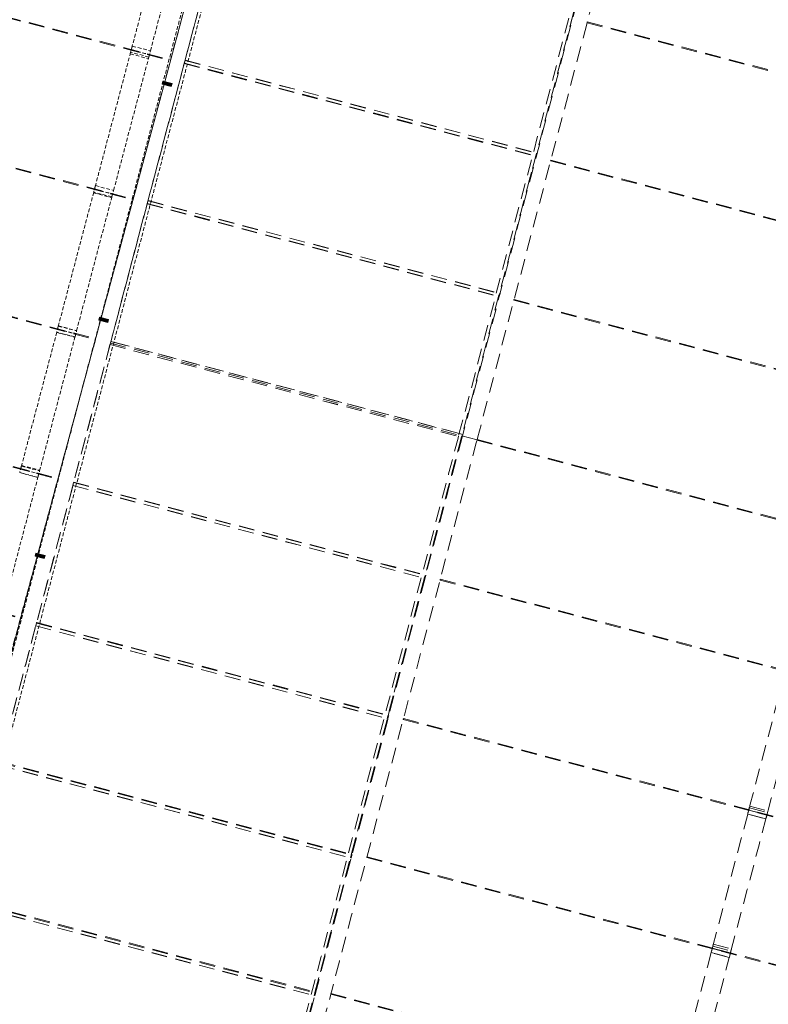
# Model space of a CAD drawing. Header units: millimetres. Extents: x -176817 to 18864955, y -12996033 to 201123.
# Tile 111 of 256: x 186578 to 198524, y -49966 to -34254. Entities that reach past the tile are written whole.
import ezdxf

# ---------------------------------------------------------------- set-up
doc = ezdxf.new("R2010")
doc.units = ezdxf.units.MM
doc.header["$MEASUREMENT"] = 0
for name, pattern in [('Krawędzie ukryte', [170, 120, -50]), ('Przerywana długa', [390, 250, -140]), ('Przerywana gęsta', [90, 60, -30])]:
    doc.linetypes.add(name, pattern=pattern)
doc.layers.add('823-IST- Hala E - belki', color=7, linetype='Continuous')
doc.layers.add('823-IST- Hala E - struktury warstwowe', color=7, linetype='Continuous')

# ---------------------------------------------------------------- blocks, each defined once
blk = doc.blocks.new('Kształt_3_2')
at = {"layer": '823-IST- Hala E - belki', "color": 254, "linetype": 'Przerywana długa', "lineweight": 0, "true_color": 0xcccccc, "flags": 128}
blk.add_lwpolyline([(198506, -22434), (198498, -22461), (198475, -22551), (198450, -22645), (198424, -22744), (198397, -22847), (198264, -23352), (198145, -23800), (198036, -24214), (197944, -24562), (197843, -24945), (197736, -25352), (197601, -25861), (197440, -26474), (197240, -27231), (196964, -28275), (196841, -28741), (196615, -29598), (196462, -30181), (196171, -31280), (196044, -31764), (195925, -32213), (195693, -33094), (195512, -33780), (195313, -34535), (195162, -35107), (194986, -35773), (194851, -36286), (194682, -36926), (194585, -37294), (194472, -37719), (194294, -38394), (194130, -39015), (193983, -39575), (193858, -40048), (193682, -40714), (193635, -40894), (193587, -41075), (193411, -41741), (193287, -42213), (193139, -42773), (192975, -43394), (192797, -44069), (192685, -44494), (192587, -44862), (192419, -45502), (192283, -46015), (192108, -46681), (191956, -47253), (191757, -48008), (191576, -48694), (191344, -49575), (191225, -50024), (191098, -50508), (190808, -51608), (190654, -52190), (190428, -53047), (190305, -53513), (190029, -54557), (189830, -55314), (189668, -55927), (189533, -56436), (189426, -56843), (189325, -57226), (189233, -57574), (189124, -57988), (189006, -58436), (188872, -58941), (188845, -59044), (188819, -59143), (188794, -59237), (188771, -59327), (188763, -59354)], dxfattribs=at)
blk = doc.blocks.new('Kształt_11_2')
at = {"layer": '823-IST- Hala E - belki', "color": 254, "linetype": 'Przerywana długa', "lineweight": 0, "true_color": 0xcccccc, "flags": 128}
for points in [[(191541, -49807), (191542, -49805)], [(191541, -49807), (208655, -54323)], [(191542, -49805), (191543, -49801)], [(191543, -49801), (191544, -49797)], [(191544, -49797), (191544, -49795)], [(191544, -49795), (208658, -54311)], [(208655, -54323), (208656, -54321)], [(208656, -54321), (208657, -54317)], [(208657, -54317), (208658, -54313)], [(208658, -54313), (208658, -54311)]]:
    blk.add_lwpolyline(points, dxfattribs=at)
blk = doc.blocks.new('Kształt_12_2')
at = {"layer": '823-IST- Hala E - belki', "color": 254, "linetype": 'Przerywana długa', "lineweight": 0, "true_color": 0xcccccc, "flags": 128}
for points in [[(192117, -47624), (192118, -47620)], [(192117, -47626), (192117, -47624)], [(192117, -47626), (209231, -52142)], [(192118, -47620), (192119, -47616)], [(192119, -47616), (192120, -47614)], [(192120, -47614), (209234, -52130)], [(209231, -52140), (209233, -52136)], [(209231, -52142), (209231, -52140)], [(209233, -52136), (209234, -52132)], [(209234, -52132), (209234, -52130)]]:
    blk.add_lwpolyline(points, dxfattribs=at)
blk = doc.blocks.new('Kształt_13_2')
at = {"layer": '823-IST- Hala E - belki', "color": 254, "linetype": 'Przerywana długa', "lineweight": 0, "true_color": 0xcccccc, "flags": 128}
for points in [[(192701, -45413), (192702, -45409)], [(192702, -45409), (192702, -45407)], [(192702, -45407), (209816, -49923)], [(192699, -45419), (192700, -45417)], [(192699, -45419), (209813, -49935)], [(192700, -45417), (192701, -45413)], [(209813, -49935), (209814, -49933)], [(209814, -49933), (209815, -49929)], [(209815, -49929), (209816, -49925)], [(209816, -49925), (209816, -49923)]]:
    blk.add_lwpolyline(points, dxfattribs=at)
blk = doc.blocks.new('Kształt_14_2')
at = {"layer": '823-IST- Hala E - belki', "color": 254, "linetype": 'Przerywana długa', "lineweight": 0, "true_color": 0xcccccc, "flags": 128}
for points in [[(195633, -34300), (195634, -34296)], [(195633, -34302), (195633, -34300)], [(195633, -34302), (212747, -38818)], [(195634, -34296), (195635, -34292)], [(195635, -34292), (195636, -34290)], [(195636, -34290), (212750, -38806)], [(212748, -38812), (212749, -38808)], [(212749, -38808), (212750, -38806)], [(212747, -38816), (212748, -38812)], [(212747, -38818), (212747, -38816)]]:
    blk.add_lwpolyline(points, dxfattribs=at)
blk = doc.blocks.new('Kształt_18_2')
at = {"layer": '823-IST- Hala E - belki', "color": 254, "linetype": 'Przerywana długa', "lineweight": 0, "true_color": 0xcccccc, "flags": 128}
for points in [[(193286, -43194), (193287, -43190)], [(193286, -43196), (193286, -43194)], [(193286, -43196), (210400, -47712)], [(193287, -43190), (193288, -43186)], [(193288, -43186), (193289, -43184)], [(193289, -43184), (210403, -47700)], [(210400, -47710), (210402, -47706)], [(210400, -47712), (210400, -47710)], [(210402, -47706), (210403, -47702)], [(210403, -47702), (210403, -47700)]]:
    blk.add_lwpolyline(points, dxfattribs=at)
blk = doc.blocks.new('Kształt_19_2')
at = {"layer": '823-IST- Hala E - belki', "color": 254, "linetype": 'Przerywana długa', "lineweight": 0, "true_color": 0xcccccc, "flags": 128}
for points in [[(193875, -40962), (193876, -40958)], [(193875, -40964), (193875, -40962)], [(193875, -40964), (210989, -45480)], [(193876, -40958), (193877, -40954)], [(193877, -40954), (193878, -40952)], [(193878, -40952), (210992, -45468)], [(210990, -45474), (210989, -45478)], [(210989, -45480), (210989, -45478)], [(210990, -45474), (210992, -45470)], [(210992, -45470), (210992, -45468)]]:
    blk.add_lwpolyline(points, dxfattribs=at)
blk = doc.blocks.new('Kształt_20_2')
at = {"layer": '823-IST- Hala E - belki', "color": 254, "linetype": 'Przerywana długa', "lineweight": 0, "true_color": 0xcccccc, "flags": 128}
for points in [[(194464, -38730), (194465, -38726)], [(194464, -38732), (194464, -38730)], [(194464, -38732), (211578, -43248)], [(194465, -38726), (194466, -38722)], [(194466, -38722), (194467, -38720)], [(194467, -38720), (211581, -43236)], [(211578, -43246), (211579, -43242)], [(211578, -43248), (211578, -43246)], [(211579, -43242), (211580, -43238)], [(211580, -43238), (211581, -43236)]]:
    blk.add_lwpolyline(points, dxfattribs=at)
blk = doc.blocks.new('Kształt_21_2')
at = {"layer": '823-IST- Hala E - belki', "color": 254, "linetype": 'Przerywana długa', "lineweight": 0, "true_color": 0xcccccc, "flags": 128}
for points in [[(195050, -36508), (195051, -36507)], [(195050, -36508), (212165, -41024)], [(195051, -36507), (195052, -36503)], [(195052, -36503), (195053, -36499)], [(195053, -36499), (195053, -36497)], [(195053, -36497), (212168, -41013)], [(212165, -41023), (212166, -41019)], [(212165, -41024), (212165, -41023)], [(212166, -41019), (212167, -41015)], [(212167, -41015), (212168, -41013)]]:
    blk.add_lwpolyline(points, dxfattribs=at)
blk = doc.blocks.new('Kształt_218_2')
at = {"layer": '823-IST- Hala E - belki', "color": 254, "linetype": 'Przerywana długa', "lineweight": 0, "true_color": 0xcccccc, "flags": 128}
for points in [[(185681, -48302), (185669, -48349)], [(185669, -48349), (191287, -49831)], [(185684, -48290), (185682, -48301), (185681, -48302)], [(185684, -48290), (191302, -49772)], [(191299, -49784), (191287, -49831)], [(191302, -49772), (191299, -49783), (191299, -49784)]]:
    blk.add_lwpolyline(points, dxfattribs=at)
blk = doc.blocks.new('Kształt_220_2')
at = {"layer": '823-IST- Hala E - belki', "color": 254, "linetype": 'Przerywana długa', "lineweight": 0, "true_color": 0xcccccc, "flags": 128}
for points in [[(186261, -46103), (186249, -46151)], [(186249, -46151), (191867, -47633)], [(186264, -46094), (186262, -46102), (186261, -46103)], [(186264, -46094), (191882, -47577)], [(191879, -47585), (191867, -47633)], [(191882, -47577), (191879, -47585), (191879, -47585)]]:
    blk.add_lwpolyline(points, dxfattribs=at)
blk = doc.blocks.new('Kształt_221_2')
at = {"layer": '823-IST- Hala E - belki', "color": 254, "linetype": 'Przerywana długa', "lineweight": 0, "true_color": 0xcccccc, "flags": 128}
for points in [[(186848, -43880), (186835, -43929)], [(186835, -43929), (192453, -45411)], [(186850, -43875), (186848, -43880), (186848, -43880)], [(186850, -43875), (192467, -45357)], [(192466, -45363), (192453, -45411)], [(192467, -45357), (192466, -45362), (192466, -45363)]]:
    blk.add_lwpolyline(points, dxfattribs=at)
blk = doc.blocks.new('Kształt_222_2')
at = {"layer": '823-IST- Hala E - belki', "color": 254, "linetype": 'Przerywana długa', "lineweight": 0, "true_color": 0xcccccc, "flags": 128}
for points in [[(187439, -41639), (187427, -41688)], [(187440, -41636), (187440, -41639), (187439, -41639)], [(187440, -41636), (193058, -43118)], [(187427, -41688), (193044, -43170)], [(193057, -43121), (193044, -43170)], [(193058, -43118), (193057, -43121), (193057, -43121)]]:
    blk.add_lwpolyline(points, dxfattribs=at)
blk = doc.blocks.new('Kształt_223_2')
at = {"layer": '823-IST- Hala E - belki', "color": 254, "linetype": 'Przerywana długa', "lineweight": 0, "true_color": 0xcccccc, "flags": 128}
for points in [[(188033, -39389), (188020, -39438)], [(188020, -39438), (193638, -40920)], [(188033, -39389), (188081, -39402)], [(188081, -39402), (193593, -40856)], [(193651, -40872), (193593, -40856)], [(193651, -40872), (193638, -40920)]]:
    blk.add_lwpolyline(points, dxfattribs=at)
blk = doc.blocks.new('Kształt_224_2')
at = {"layer": '823-IST- Hala E - belki', "color": 254, "linetype": 'Przerywana długa', "lineweight": 0, "true_color": 0xcccccc, "flags": 128}
for points in [[(188614, -37190), (188613, -37190), (188613, -37193)], [(188613, -37193), (194230, -38675)], [(188626, -37141), (188614, -37190)], [(188626, -37141), (194244, -38623)], [(194244, -38623), (194231, -38672)], [(194231, -38672), (194231, -38672), (194230, -38675)]]:
    blk.add_lwpolyline(points, dxfattribs=at)
blk = doc.blocks.new('Kształt_225_2')
at = {"layer": '823-IST- Hala E - belki', "color": 254, "linetype": 'Przerywana długa', "lineweight": 0, "true_color": 0xcccccc, "flags": 128}
for points in [[(189205, -34948), (189205, -34949), (189203, -34954)], [(189203, -34954), (194821, -36436)], [(189218, -34900), (189205, -34948)], [(189218, -34900), (194835, -36382)], [(194823, -36430), (194823, -36431), (194821, -36436)], [(194835, -36382), (194823, -36430)]]:
    blk.add_lwpolyline(points, dxfattribs=at)
blk = doc.blocks.new('Kształt_243_2')
at = {"layer": '823-IST- Hala E - belki', "color": 254, "linetype": 'Przerywana długa', "lineweight": 0, "true_color": 0xcccccc, "flags": 128}
for points in [[(189217, -34903), (189206, -34946)], [(189206, -34946), (189211, -34926)], [(189206, -34946), (189206, -34946)], [(189206, -34946), (194814, -36426)], [(189217, -34903), (194825, -36383)], [(194814, -36426), (194825, -36383)], [(194814, -36426), (194819, -36405)], [(194814, -36426), (194814, -36426)]]:
    blk.add_lwpolyline(points, dxfattribs=at)
blk = doc.blocks.new('Kształt_244_2')
at = {"layer": '823-IST- Hala E - belki', "color": 254, "linetype": 'Przerywana długa', "lineweight": 0, "true_color": 0xcccccc, "flags": 128}
for points in [[(188626, -37144), (188614, -37187)], [(188614, -37187), (188614, -37187)], [(188614, -37187), (194222, -38667)], [(188626, -37144), (194234, -38624)], [(194222, -38667), (194234, -38624)], [(194222, -38667), (194222, -38667)]]:
    blk.add_lwpolyline(points, dxfattribs=at)
blk = doc.blocks.new('Kształt_245_2')
at = {"layer": '823-IST- Hala E - belki', "color": 254, "linetype": 'Przerywana długa', "lineweight": 0, "true_color": 0xcccccc, "flags": 128}
for points in [[(192940, -20793), (192930, -20830), (192771, -21433), (192574, -22182), (192345, -23050), (192084, -24037), (191526, -26152), (190961, -28295), (190392, -30450), (189808, -32662), (189218, -34898), (188623, -37152), (188026, -39414)], [(198558, -22275), (198548, -22313), (198389, -22915), (198191, -23664), (197962, -24533), (197702, -25519), (197144, -27634), (196578, -29777), (196010, -31933), (195426, -34144), (194836, -36381), (194241, -38634), (193644, -40897)], [(198506, -22434), (198498, -22461), (198475, -22551), (198450, -22645), (198424, -22744), (198397, -22847), (198264, -23352), (198145, -23800), (198036, -24214), (197944, -24562), (197843, -24945), (197736, -25352), (197601, -25861), (197440, -26474), (197240, -27231), (196964, -28275), (196841, -28741), (196615, -29598), (196462, -30181), (196171, -31280), (196044, -31764), (195925, -32213), (195693, -33094), (195512, -33780), (195313, -34535), (195162, -35107), (194986, -35773), (194851, -36286), (194682, -36926), (194585, -37294), (194472, -37719), (194294, -38394), (194130, -39015), (193983, -39575), (193858, -40048), (193682, -40714), (193635, -40894)], [(195162, -35107), (195399, -34206)], [(189218, -34900), (194826, -36380)], [(189218, -34900), (194826, -36380)], [(194860, -36288), (194836, -36381)], [(194682, -36926), (194813, -36428)], [(188626, -37141), (194234, -38621)], [(188626, -37141), (194234, -38621)], [(188026, -39414), (193644, -40897)], [(188033, -39389), (193641, -40869)]]:
    blk.add_lwpolyline(points, dxfattribs=at)
blk = doc.blocks.new('Kształt_247_2')
at = {"layer": '823-IST- Hala E - belki', "color": 254, "linetype": 'Przerywana długa', "lineweight": 0, "true_color": 0xcccccc, "flags": 128}
for points in [[(187439, -41641), (187427, -41685)], [(187427, -41685), (193035, -43165)], [(187439, -41641), (187439, -41641)], [(187439, -41641), (193047, -43121)], [(193035, -43165), (193047, -43121)], [(193047, -43121), (193047, -43121)]]:
    blk.add_lwpolyline(points, dxfattribs=at)
blk = doc.blocks.new('Kształt_248_2')
at = {"layer": '823-IST- Hala E - belki', "color": 254, "linetype": 'Przerywana długa', "lineweight": 0, "true_color": 0xcccccc, "flags": 128}
for points in [[(186847, -43883), (186836, -43926)], [(186836, -43926), (192444, -45406)], [(186842, -43903), (186847, -43883)], [(186847, -43882), (186847, -43883)], [(186847, -43882), (192456, -45362)], [(192444, -45406), (192455, -45362)], [(192450, -45383), (192455, -45362)], [(192455, -45362), (192456, -45362)]]:
    blk.add_lwpolyline(points, dxfattribs=at)
blk = doc.blocks.new('Kształt_249_2')
at = {"layer": '823-IST- Hala E - belki', "color": 254, "linetype": 'Przerywana długa', "lineweight": 0, "true_color": 0xcccccc, "flags": 128}
for points in [[(186261, -46105), (186250, -46148)], [(186250, -46148), (191858, -47628)], [(186255, -46126), (186261, -46105)], [(186261, -46105), (186261, -46105)], [(186261, -46105), (191869, -47585)], [(191858, -47628), (191869, -47585)], [(191863, -47606), (191869, -47585)], [(191869, -47585), (191869, -47585)]]:
    blk.add_lwpolyline(points, dxfattribs=at)
blk = doc.blocks.new('Kształt_250_2')
at = {"layer": '823-IST- Hala E - belki', "color": 254, "linetype": 'Przerywana długa', "lineweight": 0, "true_color": 0xcccccc, "flags": 128}
for points in [[(185681, -48303), (185670, -48346)], [(185670, -48346), (191278, -49825)], [(185675, -48324), (185681, -48303)], [(185681, -48303), (185681, -48303)], [(185681, -48303), (191289, -49783)], [(191278, -49825), (191289, -49783)], [(191283, -49804), (191289, -49783)], [(191289, -49783), (191289, -49783)]]:
    blk.add_lwpolyline(points, dxfattribs=at)
blk = doc.blocks.new('Kształt_255_2')
at = {"layer": '823-IST- Hala E - belki', "color": 254, "linetype": 'Przerywana długa', "lineweight": 0, "true_color": 0xcccccc, "flags": 128}
for points in [[(188026, -39414), (187430, -41677), (186835, -43930), (186245, -46167), (185661, -48378), (185092, -50534), (184527, -52677), (183969, -54792), (183708, -55778), (183479, -56647), (183282, -57396), (183123, -57998), (183113, -58036)], [(188020, -39438), (193628, -40918)], [(188026, -39414), (193644, -40897)], [(193644, -40897), (193047, -43159), (192453, -45413), (191862, -47649), (191279, -49861), (190710, -52016), (190145, -54159), (189586, -56274), (189326, -57261), (189097, -58129), (188899, -58878), (188740, -59481), (188730, -59518)], [(193635, -40894), (193587, -41075), (193411, -41741), (193287, -42213), (193139, -42773), (192975, -43394), (192797, -44069), (192685, -44494), (192587, -44862), (192419, -45502), (192283, -46015), (192108, -46681), (191956, -47253), (191757, -48008), (191576, -48694), (191344, -49575), (191225, -50024), (191098, -50508), (190808, -51608), (190654, -52190), (190428, -53047), (190305, -53513), (190029, -54557), (189830, -55314), (189668, -55927), (189533, -56436), (189426, -56843), (189325, -57226), (189233, -57574), (189124, -57988), (189006, -58436), (188872, -58941), (188845, -59044), (188819, -59143), (188794, -59237), (188771, -59327), (188763, -59354)], [(187427, -41687), (193035, -43167)], [(187427, -41688), (193035, -43167)], [(186835, -43928), (192443, -45408)], [(186835, -43929), (192443, -45408)], [(192456, -45360), (192587, -44862)], [(192453, -45413), (192428, -45505)], [(186249, -46150), (191857, -47630)], [(186249, -46151), (191857, -47631)], [(191870, -47582), (192108, -46681)], [(191862, -47649), (191767, -48010)], [(185669, -48348), (191277, -49828)], [(185669, -48349), (191277, -49829)], [(191290, -49780), (191576, -48694)], [(191279, -49861), (191235, -50027), (191107, -50511)]]:
    blk.add_lwpolyline(points, dxfattribs=at)
blk = doc.blocks.new('Kształt_397_2')
at = {"layer": '823-IST- Hala E - belki', "color": 254, "linetype": 'Przerywana długa', "lineweight": 0, "true_color": 0xcccccc, "flags": 128}
for points in [[(188643, -59615), (188668, -59520), (188714, -59347), (188750, -59208), (188794, -59042), (188880, -58715), (188963, -58402), (189057, -58046), (189166, -57633), (189255, -57295), (189370, -56859), (189513, -56317), (189658, -55767), (189790, -55269), (189957, -54634), (190166, -53842), (190342, -53176), (190587, -52247), (190774, -51537), (190962, -50827), (191176, -50014), (191391, -49201), (191580, -48483), (191790, -47689), (191994, -46915), (192217, -46070), (192427, -45273), (192625, -44523), (192822, -43779), (193031, -42987), (193215, -42289), (193423, -41500), (193573, -40930), (193586, -40881)], [(188933, -59692), (188958, -59597), (189004, -59423), (189040, -59285), (189084, -59119), (189170, -58792), (189253, -58479), (189347, -58122), (189456, -57709), (189545, -57371), (189660, -56936), (189803, -56394), (189948, -55844), (190080, -55345), (190247, -54710), (190456, -53918), (190632, -53252), (190877, -52324), (191064, -51614), (191252, -50904), (191466, -50090), (191681, -49277), (191870, -48560), (192080, -47766), (192284, -46991), (192507, -46147), (192717, -45350), (192915, -44600), (193112, -43855), (193321, -43063), (193505, -42365), (193713, -41577), (193863, -41006), (193876, -40958)], [(193876, -40958), (193586, -40881)]]:
    blk.add_lwpolyline(points, dxfattribs=at)
blk = doc.blocks.new('Kształt_398_2')
at = {"layer": '823-IST- Hala E - belki', "color": 254, "linetype": 'Przerywana długa', "lineweight": 0, "true_color": 0xcccccc, "flags": 128}
for points in [[(193586, -40881), (193599, -40833), (193750, -40262), (193958, -39474), (194142, -38776), (194351, -37984), (194547, -37240), (194745, -36490), (194955, -35692), (195178, -34848), (195383, -34073), (195592, -33279), (195781, -32562), (195996, -31749), (196211, -30935), (196398, -30226), (196585, -29515), (196830, -28587), (197006, -27921), (197215, -27129), (197383, -26494), (197514, -25995), (197659, -25445), (197802, -24903), (197917, -24468), (198006, -24130), (198115, -23717), (198210, -23360), (198292, -23047), (198378, -22721), (198422, -22554), (198459, -22416), (198505, -22242), (198530, -22147)], [(193876, -40958), (193889, -40909), (194040, -40339), (194248, -39550), (194432, -38852), (194641, -38060), (194837, -37316), (195035, -36566), (195246, -35769), (195468, -34925), (195673, -34150), (195882, -33356), (196072, -32638), (196286, -31826), (196501, -31012), (196688, -30302), (196875, -29592), (197120, -28664), (197296, -27997), (197505, -27205), (197673, -26570), (197804, -26072), (197949, -25522), (198092, -24980), (198207, -24544), (198297, -24207), (198406, -23794), (198500, -23437), (198582, -23124), (198668, -22797), (198712, -22631), (198749, -22492), (198795, -22319), (198820, -22224)], [(193876, -40958), (193586, -40881)]]:
    blk.add_lwpolyline(points, dxfattribs=at)
blk = doc.blocks.new('Kształt_400_2')
at = {"layer": '823-IST- Hala E - belki', "color": 254, "linetype": 'Przerywana długa', "lineweight": 0, "true_color": 0xcccccc, "flags": 128}
blk.add_lwpolyline([(192896, -20962), (192890, -20982), (192867, -21071), (192842, -21165), (192816, -21264), (192789, -21367), (192655, -21872), (192537, -22320), (192428, -22734), (192336, -23082), (192235, -23465), (192128, -23872), (191993, -24382), (191832, -24994), (191632, -25751), (191356, -26795), (191233, -27261), (191007, -28118), (190854, -28701), (190563, -29800), (190436, -30284), (190317, -30733), (190085, -31614), (189904, -32301), (189705, -33055), (189554, -33627), (189378, -34294), (189243, -34806), (189074, -35446), (188977, -35814), (188864, -36240), (188686, -36914), (188522, -37535), (188375, -38095), (188250, -38568), (188074, -39234), (188026, -39414), (187979, -39595), (187803, -40261), (187678, -40733), (187531, -41293), (187367, -41915), (187189, -42589), (187076, -43015), (186979, -43382), (186810, -44023), (186675, -44535), (186499, -45201), (186348, -45774), (186149, -46528), (185968, -47215), (185736, -48096), (185617, -48545), (185490, -49028), (185199, -50128), (185046, -50710), (184820, -51568), (184697, -52034), (184421, -53077), (184221, -53834), (184060, -54447), (183925, -54956), (183818, -55363), (183717, -55747), (183625, -56094), (183516, -56509), (183398, -56957), (183264, -57462), (183237, -57565), (183211, -57663), (183186, -57757), (183163, -57847), (183157, -57867)], dxfattribs=at)
blk = doc.blocks.new('Kształt_406_2')
at = {"layer": '823-IST- Hala E - belki', "color": 254, "linetype": 'Przerywana długa', "lineweight": 0, "true_color": 0xcccccc, "flags": 128}
for points in [[(182578, -33215), (182577, -33217)], [(182577, -33217), (188959, -34901)], [(182579, -33211), (182578, -33215)], [(182580, -33207), (182579, -33211)], [(182580, -33205), (182580, -33207)], [(182580, -33205), (188962, -34889)], [(188959, -34899), (188960, -34895)], [(188959, -34901), (188959, -34899)], [(188960, -34895), (188961, -34891)], [(188961, -34891), (188962, -34889)]]:
    blk.add_lwpolyline(points, dxfattribs=at)
blk = doc.blocks.new('Kształt_407_2')
at = {"layer": '823-IST- Hala E - belki', "color": 254, "linetype": 'Przerywana długa', "lineweight": 0, "true_color": 0xcccccc, "flags": 128}
for points in [[(181992, -35435), (181991, -35439)], [(181991, -35439), (181991, -35441)], [(181991, -35441), (188372, -37124)], [(181993, -35431), (181992, -35435)], [(181994, -35429), (181993, -35431)], [(181994, -35429), (188375, -37113)], [(188372, -37124), (188373, -37123)], [(188373, -37123), (188374, -37119)], [(188374, -37119), (188375, -37115)], [(188375, -37115), (188375, -37113)]]:
    blk.add_lwpolyline(points, dxfattribs=at)
blk = doc.blocks.new('Kształt_408_2')
at = {"layer": '823-IST- Hala E - belki', "color": 254, "linetype": 'Przerywana długa', "lineweight": 0, "true_color": 0xcccccc, "flags": 128}
for points in [[(181403, -37667), (181402, -37671)], [(181402, -37671), (181402, -37672)], [(181402, -37672), (187783, -39356)], [(181404, -37662), (181403, -37667)], [(181405, -37661), (181404, -37662)], [(181405, -37661), (187786, -39345)], [(187783, -39356), (187784, -39355)], [(187785, -39351), (187784, -39355)], [(187785, -39351), (187786, -39346)], [(187786, -39346), (187786, -39345)]]:
    blk.add_lwpolyline(points, dxfattribs=at)
blk = doc.blocks.new('Kształt_409_2')
at = {"layer": '823-IST- Hala E - belki', "color": 254, "linetype": 'Przerywana długa', "lineweight": 0, "true_color": 0xcccccc, "flags": 128}
for points in [[(180814, -39898), (180813, -39903)], [(180813, -39903), (180813, -39904)], [(180813, -39904), (187194, -41588)], [(180815, -39894), (180814, -39898)], [(180816, -39893), (180815, -39894)], [(180816, -39893), (187197, -41577)], [(187194, -41588), (187195, -41586)], [(187195, -41586), (187196, -41582)], [(187196, -41582), (187197, -41578)], [(187197, -41578), (187197, -41577)]]:
    blk.add_lwpolyline(points, dxfattribs=at)
blk = doc.blocks.new('Kształt_410_2')
at = {"layer": '823-IST- Hala E - belki', "color": 254, "linetype": 'Przerywana długa', "lineweight": 0, "true_color": 0xcccccc, "flags": 128}
for points in [[(180228, -42122), (180226, -42126)], [(180226, -42126), (180226, -42128)], [(180226, -42128), (186608, -43812)], [(180229, -42118), (180228, -42122)], [(180229, -42116), (180229, -42118)], [(180229, -42116), (186611, -43800)], [(186608, -43810), (186609, -43806)], [(186608, -43812), (186608, -43810)], [(186609, -43806), (186610, -43802)], [(186610, -43802), (186611, -43800)]]:
    blk.add_lwpolyline(points, dxfattribs=at)
blk = doc.blocks.new('Kształt_418_2')
at = {"layer": '823-IST- Hala E - belki', "color": 254, "linetype": 'Przerywana gęsta', "lineweight": 0, "true_color": 0xcccccc, "flags": 128}
for points in [[(182841, -58085), (182866, -57990), (182912, -57816), (182949, -57677), (182993, -57511), (183079, -57184), (183161, -56872), (183256, -56515), (183365, -56102), (183454, -55764), (183569, -55329), (183712, -54787), (183857, -54237), (183988, -53738), (184156, -53103), (184365, -52311), (184541, -51645), (184786, -50716), (184973, -50006), (185160, -49296), (185375, -48483), (185589, -47670), (185779, -46952), (185988, -46159), (186193, -45384), (186416, -44539), (186626, -43742), (186824, -42992), (187020, -42248), (187229, -41456), (187413, -40758), (187621, -39969), (187772, -39399), (187785, -39351), (187798, -39302), (187948, -38732), (188156, -37943), (188340, -37245), (188549, -36453), (188746, -35709), (188944, -34959), (189154, -34162), (189377, -33317), (189581, -32542), (189791, -31749), (189980, -31031), (190195, -30218), (190409, -29405), (190597, -28695), (190784, -27985), (191029, -27056), (191205, -26390), (191414, -25598), (191581, -24963), (191713, -24464), (191858, -23914), (192001, -23373), (192116, -22937), (192205, -22599), (192314, -22186), (192408, -21829), (192491, -21517), (192577, -21190), (192621, -21024), (192657, -20885), (192703, -20712), (192728, -20617)], [(183131, -58161), (183156, -58066), (183202, -57892), (183239, -57754), (183283, -57588), (183369, -57261), (183451, -56948), (183546, -56591), (183655, -56178), (183744, -55841), (183859, -55405), (184002, -54863), (184147, -54313), (184278, -53814), (184446, -53179), (184655, -52387), (184831, -51721), (185076, -50793), (185263, -50083), (185450, -49373), (185665, -48559), (185880, -47747), (186069, -47029), (186278, -46235), (186483, -45460), (186706, -44616), (186916, -43819), (187114, -43069), (187310, -42325), (187519, -41533), (187703, -40834), (187912, -40046), (188062, -39475), (188075, -39427), (188088, -39379), (188238, -38808), (188446, -38020), (188630, -37322), (188839, -36530), (189036, -35785), (189234, -35035), (189444, -34238), (189667, -33394), (189871, -32619), (190081, -31825), (190270, -31108), (190485, -30295), (190699, -29481), (190887, -28771), (191074, -28061), (191319, -27133), (191495, -26467), (191704, -25675), (191871, -25040), (192003, -24541), (192148, -23991), (192291, -23449), (192406, -23014), (192495, -22676), (192604, -22263), (192698, -21906), (192781, -21593), (192867, -21266), (192911, -21100), (192947, -20962), (192993, -20788), (193018, -20693)]]:
    blk.add_lwpolyline(points, dxfattribs=at)
blk = doc.blocks.new('Kształt_436_2')
at = {"layer": '823-IST- Hala E - belki', "color": 254, "linetype": 'Przerywana długa', "lineweight": 0, "true_color": 0xcccccc, "flags": 128}
for points in [[(197630, -49074), (197629, -49075)], [(197629, -49075), (197629, -49076)], [(197629, -49076), (197919, -49153)], [(197630, -49072), (197630, -49073)], [(197630, -49072), (197920, -49149)], [(197630, -49073), (197630, -49074)], [(197919, -49152), (197920, -49151)], [(197919, -49153), (197919, -49152)], [(197920, -49151), (197920, -49149)], [(197920, -49149), (197920, -49149)]]:
    blk.add_lwpolyline(points, dxfattribs=at)
blk = doc.blocks.new('Kształt_437_2')
at = {"layer": '823-IST- Hala E - belki', "color": 254, "linetype": 'Przerywana długa', "lineweight": 0, "true_color": 0xcccccc, "flags": 128}
for points in [[(198212, -46869), (198211, -46869)], [(198211, -46869), (198502, -46946)], [(198212, -46866), (198212, -46867)], [(198212, -46866), (198212, -46866)], [(198212, -46866), (198503, -46942)], [(198212, -46867), (198212, -46869)], [(198502, -46943), (198503, -46942)], [(198502, -46944), (198502, -46943)], [(198502, -46945), (198502, -46944)], [(198502, -46946), (198502, -46945)]]:
    blk.add_lwpolyline(points, dxfattribs=at)
blk = doc.blocks.new('Kształt_446_2')
at = {"layer": '823-IST- Hala E - belki', "color": 254, "linetype": 'Przerywana długa', "lineweight": 0, "true_color": 0xcccccc, "flags": 128}
for points in [[(197647, -49007), (197639, -49038), (197639, -49041)], [(197647, -49007), (197937, -49084)], [(197639, -49041), (197637, -49045), (197613, -49136), (197612, -49140)], [(197612, -49140), (197612, -49141)], [(197612, -49141), (197902, -49218)], [(197902, -49217), (197903, -49213), (197927, -49122), (197929, -49117)], [(197929, -49117), (197929, -49115), (197937, -49084)], [(197902, -49218), (197902, -49217)]]:
    blk.add_lwpolyline(points, dxfattribs=at)
blk = doc.blocks.new('Kształt_447_2')
at = {"layer": '823-IST- Hala E - belki', "color": 254, "linetype": 'Przerywana długa', "lineweight": 0, "true_color": 0xcccccc, "flags": 128}
for points in [[(198228, -46805), (198223, -46826), (198222, -46828)], [(198228, -46805), (198518, -46882)], [(198222, -46828), (198221, -46833), (198197, -46925), (198196, -46929)], [(198196, -46929), (198196, -46930)], [(198196, -46930), (198486, -47006)], [(198486, -47005), (198487, -47001), (198511, -46909), (198512, -46905)], [(198512, -46905), (198513, -46903), (198518, -46882)], [(198486, -47006), (198486, -47005)]]:
    blk.add_lwpolyline(points, dxfattribs=at)
blk = doc.blocks.new('Kształt_449_2')
at = {"layer": '823-IST- Hala E - belki', "color": 254, "linetype": 'Przerywana długa', "lineweight": 0, "true_color": 0xcccccc, "flags": 128}
for points in [[(198783, -44702), (198641, -45243), (198408, -46124), (198282, -46602), (198236, -46775), (198222, -46831)], [(198512, -46907), (198527, -46851), (198572, -46679), (198698, -46201), (198931, -45320), (199073, -44779)], [(198196, -46930), (198086, -47343), (197898, -48059), (197712, -48761), (197638, -49041)], [(198202, -46907), (198200, -46912), (198200, -46913), (198200, -46915), (198196, -46930)], [(198486, -47006), (198196, -46930)], [(198222, -46831), (198203, -46902), (198202, -46907)], [(198222, -46831), (198512, -46907)], [(198492, -46984), (198493, -46978), (198512, -46907)], [(197929, -49117), (198002, -48838), (198188, -48136), (198376, -47420), (198486, -47006)], [(198486, -47006), (198490, -46991), (198490, -46989), (198490, -46988), (198492, -46984)], [(197612, -49142), (197552, -49370), (197381, -50016), (197174, -50803), (197061, -51228)], [(197621, -49107), (197620, -49112), (197619, -49113), (197619, -49115), (197612, -49142)], [(197902, -49219), (197612, -49142)], [(197638, -49041), (197622, -49102), (197621, -49107)], [(197638, -49041), (197929, -49117)], [(197911, -49184), (197912, -49178), (197929, -49117)], [(197351, -51305), (197464, -50879), (197671, -50093), (197842, -49446), (197902, -49219)], [(197902, -49219), (197909, -49192), (197909, -49190), (197910, -49189), (197911, -49184)]]:
    blk.add_lwpolyline(points, dxfattribs=at)
blk = doc.blocks.new('Przegroda strukturalna_5_2')
at = {"layer": '823-IST- Hala E - struktury warstwowe', "linetype": 'Continuous', "lineweight": 0, "true_color": 0x666666}
for points in [[(188852, -35283), (188997, -35322), (189010, -35274), (188865, -35235)], [(188852, -35283), (188997, -35322), (189010, -35274), (188865, -35235)], [(187839, -39049), (187983, -39088), (187996, -39040), (187852, -39001)], [(187839, -39049), (187983, -39088), (187996, -39040), (187852, -39001)], [(186825, -42815), (186970, -42854), (186983, -42806), (186838, -42767)], [(186825, -42815), (186970, -42854), (186983, -42806), (186838, -42767)]]:
    blk.add_hatch(color=251, dxfattribs=at).paths.add_polyline_path(points)
at = {"layer": '823-IST- Hala E - struktury warstwowe', "color": 254, "linetype": 'Krawędzie ukryte', "lineweight": 0, "true_color": 0xcccccc}
for p, q in [((189901, -31501), (188887, -35267)), ((189901, -31501), (188887, -35267)), ((189901, -31501), (188887, -35267)), ((188887, -35267), (187874, -39033)), ((188887, -35267), (187874, -39033)), ((188887, -35267), (187874, -39033)), ((187874, -39033), (186861, -42799)), ((187874, -39033), (186861, -42799)), ((187874, -39033), (186861, -42799)), ((186861, -42799), (185848, -46565)), ((186861, -42799), (185848, -46565)), ((186861, -42799), (185848, -46565))]:
    blk.add_line(p, q, dxfattribs=at)
at = {"layer": '823-IST- Hala E - struktury warstwowe', "color": 254, "linetype": 'Continuous', "lineweight": 0, "true_color": 0xcccccc}
for p, q in [((189901, -31501), (188887, -35267)), ((189901, -31501), (188887, -35267)), ((188887, -35267), (187874, -39033)), ((188887, -35267), (187874, -39033)), ((187874, -39033), (186861, -42799)), ((187874, -39033), (186861, -42799)), ((186861, -42799), (185848, -46565)), ((186861, -42799), (185848, -46565))]:
    blk.add_line(p, q, dxfattribs=at)
at = {"layer": '823-IST- Hala E - struktury warstwowe', "color": 254, "linetype": 'Continuous', "lineweight": 0, "true_color": 0xcccccc, "flags": 128}
for points in [[(188852, -35283), (188865, -35235), (189010, -35274), (188997, -35322)], [(188852, -35283), (188865, -35235), (189010, -35274), (188997, -35322)], [(187839, -39049), (187852, -39001), (187996, -39040), (187983, -39088)], [(187839, -39049), (187852, -39001), (187996, -39040), (187983, -39088)], [(186825, -42815), (186838, -42767), (186983, -42806), (186970, -42854)], [(186825, -42815), (186838, -42767), (186983, -42806), (186970, -42854)]]:
    blk.add_lwpolyline(points, close=True, dxfattribs=at)
at = {"layer": '823-IST- Hala E - struktury warstwowe', "color": 254, "linetype": 'Krawędzie ukryte', "lineweight": 0, "true_color": 0xcccccc}
for p in [(188887, -35267), (188887, -35267), (188887, -35267), (188887, -35267), (188887, -35267), (187874, -39033), (187874, -39033), (187874, -39033), (187874, -39033), (187874, -39033), (186861, -42799), (186861, -42799), (186861, -42799), (186861, -42799), (186861, -42799)]:
    blk.add_point(p, dxfattribs=at)
at = {"layer": '823-IST- Hala E - struktury warstwowe', "color": 254, "linetype": 'Continuous', "lineweight": 0, "true_color": 0xcccccc}
for p in [(188887, -35267), (188887, -35267), (188887, -35267), (187874, -39033), (187874, -39033), (187874, -39033), (186861, -42799), (186861, -42799), (186861, -42799)]:
    blk.add_point(p, dxfattribs=at)
blk = doc.blocks.new('Kształt_953_2')
at = {"layer": '823-IST- Hala E - belki', "color": 254, "linetype": 'Przerywana gęsta', "lineweight": 0, "true_color": 0xcccccc, "flags": 128}
for points in [[(186594, -41423), (186593, -41425)], [(186593, -41425), (186593, -41425)], [(186593, -41425), (186883, -41502)], [(186594, -41422), (186594, -41423)], [(186594, -41422), (186594, -41422)], [(186594, -41422), (186884, -41498)], [(186883, -41501), (186884, -41500)], [(186883, -41502), (186883, -41501)], [(186884, -41499), (186884, -41498)], [(186884, -41500), (186884, -41499)]]:
    blk.add_lwpolyline(points, dxfattribs=at)
blk = doc.blocks.new('Kształt_962_2')
at = {"layer": '823-IST- Hala E - belki', "color": 254, "linetype": 'Przerywana gęsta', "lineweight": 0, "true_color": 0xcccccc, "flags": 128}
for points in [[(186606, -41379), (186604, -41383), (186580, -41475), (186579, -41479)], [(186579, -41479), (186579, -41481)], [(186579, -41481), (186869, -41557)], [(186609, -41366), (186606, -41377), (186606, -41379)], [(186609, -41366), (186899, -41443)], [(186869, -41556), (186870, -41552), (186895, -41459), (186896, -41455)], [(186896, -41455), (186896, -41453), (186899, -41443)], [(186869, -41557), (186869, -41556)]]:
    blk.add_lwpolyline(points, dxfattribs=at)
blk = doc.blocks.new('Kształt_963_2')
at = {"layer": '823-IST- Hala E - belki', "color": 254, "linetype": 'Przerywana gęsta', "lineweight": 0, "true_color": 0xcccccc, "flags": 128}
for points in [[(187183, -39192), (187182, -39193)], [(187182, -39193), (187182, -39194)], [(187182, -39194), (187472, -39270)], [(187183, -39190), (187183, -39192)], [(187183, -39190), (187183, -39190)], [(187183, -39190), (187473, -39266)], [(187472, -39270), (187473, -39268)], [(187472, -39270), (187472, -39270)], [(187473, -39267), (187473, -39266)], [(187473, -39268), (187473, -39267)]]:
    blk.add_lwpolyline(points, dxfattribs=at)
blk = doc.blocks.new('Kształt_964_2')
at = {"layer": '823-IST- Hala E - belki', "color": 254, "linetype": 'Przerywana gęsta', "lineweight": 0, "true_color": 0xcccccc, "flags": 128}
for points in [[(187772, -36960), (187771, -36961)], [(187771, -36961), (187771, -36962)], [(187771, -36962), (188061, -37038)], [(187772, -36958), (187772, -36960)], [(187772, -36958), (187772, -36958)], [(187772, -36958), (188062, -37034)], [(188061, -37038), (188062, -37036)], [(188061, -37038), (188061, -37038)], [(188062, -37035), (188062, -37034)], [(188062, -37036), (188062, -37035)]]:
    blk.add_lwpolyline(points, dxfattribs=at)
blk = doc.blocks.new('Kształt_965_2')
at = {"layer": '823-IST- Hala E - belki', "color": 254, "linetype": 'Przerywana gęsta', "lineweight": 0, "true_color": 0xcccccc, "flags": 128}
for points in [[(188359, -34735), (188358, -34736)], [(188358, -34736), (188358, -34738)], [(188358, -34738), (188358, -34738)], [(188358, -34738), (188648, -34815)], [(188359, -34734), (188359, -34735)], [(188359, -34734), (188649, -34811)], [(188648, -34813), (188649, -34812)], [(188648, -34814), (188648, -34813)], [(188648, -34815), (188648, -34814)], [(188649, -34812), (188649, -34811)]]:
    blk.add_lwpolyline(points, dxfattribs=at)
blk = doc.blocks.new('Kształt_971_2')
at = {"layer": '823-IST- Hala E - belki', "color": 254, "linetype": 'Przerywana gęsta', "lineweight": 0, "true_color": 0xcccccc, "flags": 128}
for points in [[(187196, -39141), (187195, -39145), (187170, -39238), (187169, -39242)], [(187169, -39242), (187169, -39244)], [(187169, -39244), (187459, -39320)], [(187196, -39139), (187196, -39141)], [(187196, -39139), (187487, -39216)], [(187459, -39319), (187461, -39315), (187485, -39222), (187486, -39218)], [(187486, -39218), (187487, -39216)], [(187459, -39320), (187459, -39319)]]:
    blk.add_lwpolyline(points, dxfattribs=at)
blk = doc.blocks.new('Kształt_972_2')
at = {"layer": '823-IST- Hala E - belki', "color": 254, "linetype": 'Przerywana gęsta', "lineweight": 0, "true_color": 0xcccccc, "flags": 128}
for points in [[(187786, -36904), (187785, -36908), (187761, -37000), (187760, -37005)], [(187787, -36902), (187786, -36904)], [(187787, -36902), (188077, -36979)], [(187760, -37005), (187759, -37007), (187756, -37017)], [(187756, -37017), (188047, -37094)], [(188047, -37094), (188049, -37083), (188050, -37081)], [(188050, -37081), (188051, -37077), (188075, -36984), (188076, -36980)], [(188076, -36980), (188077, -36979)]]:
    blk.add_lwpolyline(points, dxfattribs=at)
blk = doc.blocks.new('Kształt_973_2')
at = {"layer": '823-IST- Hala E - belki', "color": 254, "linetype": 'Przerywana gęsta', "lineweight": 0, "true_color": 0xcccccc, "flags": 128}
for points in [[(188374, -34675), (188373, -34679), (188349, -34771), (188348, -34776)], [(188375, -34674), (188374, -34675)], [(188375, -34674), (188665, -34751)], [(188348, -34776), (188347, -34778), (188342, -34799)], [(188342, -34799), (188632, -34875)], [(188632, -34875), (188637, -34854), (188638, -34852)], [(188638, -34852), (188639, -34848), (188663, -34756), (188665, -34752)], [(188665, -34752), (188665, -34751)]]:
    blk.add_lwpolyline(points, dxfattribs=at)
blk = doc.blocks.new('Kształt_981_2')
at = {"layer": '823-IST- Hala E - belki', "color": 254, "linetype": 'Przerywana gęsta', "lineweight": 0, "true_color": 0xcccccc, "flags": 128}
for points in [[(188932, -32563), (188858, -32843), (188673, -33545), (188484, -34260), (188375, -34674)], [(188665, -34751), (188774, -34337), (188963, -33621), (189148, -32919), (189222, -32640)], [(188369, -34697), (188367, -34702), (188349, -34773)], [(188370, -34692), (188369, -34697)], [(188375, -34674), (188371, -34689), (188370, -34692)], [(188375, -34674), (188665, -34751)], [(188349, -34773), (188334, -34829), (188288, -35002), (188162, -35480), (187930, -36360), (187787, -36902)], [(188077, -36978), (188220, -36437), (188452, -35556), (188578, -35078), (188624, -34906), (188639, -34850)], [(188639, -34850), (188349, -34773)], [(188639, -34850), (188657, -34779), (188659, -34773)], [(188659, -34773), (188660, -34769)], [(188660, -34769), (188661, -34766), (188665, -34751)], [(187784, -36914), (187782, -36919), (187760, -37005)], [(187785, -36910), (187784, -36914)], [(187787, -36902), (187786, -36907), (187785, -36910)], [(187787, -36902), (188077, -36978)], [(187760, -37005), (187728, -37126), (187548, -37807), (187235, -38994), (187195, -39144)], [(187485, -39220), (187525, -39071), (187838, -37884), (188018, -37202), (188050, -37081)], [(188050, -37081), (187760, -37005)], [(188050, -37081), (188072, -36996), (188074, -36991)], [(188074, -36991), (188075, -36986)], [(188075, -36986), (188076, -36984), (188077, -36978)], [(187170, -39240), (187131, -39389), (186817, -40576), (186638, -41258), (186606, -41378)], [(187195, -39144), (187195, -39145), (187170, -39238), (187170, -39240)], [(187460, -39316), (187170, -39240)], [(187195, -39144), (187485, -39220)], [(187460, -39316), (187461, -39315), (187485, -39222), (187485, -39220)], [(186896, -41455), (186928, -41334), (187108, -40652), (187421, -39465), (187460, -39316)], [(186582, -41469), (186581, -41474), (186580, -41475), (186580, -41476), (186578, -41482)], [(186868, -41558), (186578, -41482)], [(186606, -41378), (186583, -41464), (186582, -41469)], [(186606, -41378), (186896, -41455)], [(186872, -41546), (186873, -41540), (186896, -41455)], [(186307, -43686), (186322, -43631), (186367, -43458), (186493, -42980), (186726, -42099), (186868, -41558)], [(186868, -41558), (186870, -41553), (186870, -41551), (186871, -41550), (186872, -41546)]]:
    blk.add_lwpolyline(points, dxfattribs=at)

msp = doc.modelspace()

# ---------------------------------------------------------------- block references
at = {"layer": '823-IST- Hala E - belki', "linetype": 'Continuous', "lineweight": 0}
for name in ['Kształt_400_2', 'Kształt_981_2', 'Kształt_418_2', 'Kształt_245_2', 'Kształt_3_2', 'Kształt_398_2', 'Kształt_406_2', 'Kształt_14_2', 'Kształt_973_2', 'Kształt_965_2', 'Kształt_225_2', 'Kształt_243_2', 'Kształt_407_2', 'Kształt_21_2', 'Kształt_972_2', 'Kształt_964_2', 'Kształt_224_2', 'Kształt_244_2', 'Kształt_408_2', 'Kształt_20_2', 'Kształt_971_2', 'Kształt_963_2', 'Kształt_255_2', 'Kształt_223_2', 'Kształt_409_2', 'Kształt_397_2', 'Kształt_19_2', 'Kształt_962_2', 'Kształt_953_2', 'Kształt_222_2', 'Kształt_247_2', 'Kształt_410_2', 'Kształt_449_2', 'Kształt_18_2', 'Kształt_221_2', 'Kształt_248_2', 'Kształt_13_2', 'Kształt_220_2', 'Kształt_249_2', 'Kształt_447_2', 'Kształt_437_2', 'Kształt_12_2', 'Kształt_218_2', 'Kształt_250_2', 'Kształt_446_2', 'Kształt_436_2', 'Kształt_11_2']:
    msp.add_blockref(name, (0, 0), dxfattribs=at)
at = {"layer": '823-IST- Hala E - struktury warstwowe', "linetype": 'Continuous', "lineweight": 0}
msp.add_blockref('Przegroda strukturalna_5_2', (0, 0), dxfattribs=at)

doc.saveas('drawing.dxf')
